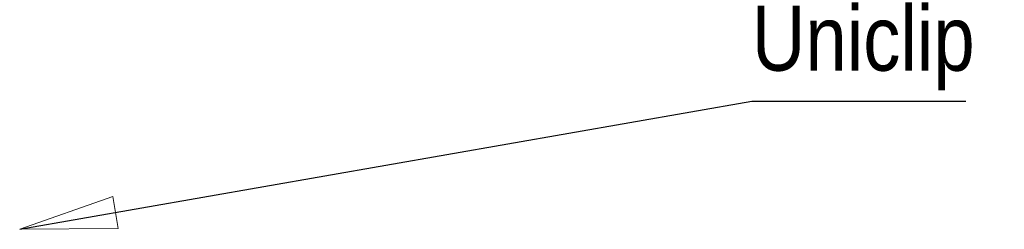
# Model space of a CAD drawing. Header units: millimetres. Extents: x 15 to 3247, y -45 to 876.
# Tile 10 of 12: x 827 to 918, y 648 to 667. Entities that reach past the tile are written whole.
import ezdxf

# ---------------------------------------------------------------- set-up
doc = ezdxf.new("R2010")
doc.units = ezdxf.units.MM
doc.header["$LTSCALE"] = 3
doc.layers.get('0').update_dxf_attribs({"lineweight": 18, "true_color": 0x2a2a2a})
doc.layers.add('Symbol (ISO)', color=7, linetype='Continuous', lineweight=25)
doc.styles.add('_Text_Narrow_Small', font='ARIALN.TTF')
doc.dimstyles.new('_Dim-20$7', dxfattribs={"dimscale": 3, "dimtxt": 2, "dimasz": 3, "dimexe": 0.5, "dimexo": 1, "dimgap": 0.5, "dimtad": 1, "dimdec": 1, "dimrnd": 1e-08, "dimdsep": 46, "dimtxsty": '_Text_Narrow_Small', "dimblk": 'OBLIQUE', "dimcen": 0.09, "dimclrd": 256, "dimclre": 256, "dimclrt": 256, "dimadec": 1, "dimazin": 0, "dimtfac": 10, "dimtdec": 0, "dimtmove": 0, "dimatfit": 3, "dimldrblk": 'Filled-1', "dimfxl": 1, "dimtolj": 1, "dimlwd": -1, "dimlwe": 0, "dimarcsym": 0})

# ---------------------------------------------------------------- blocks, each defined once
blk = doc.blocks.new('_Oblique')
at = {"color": 0, "linetype": 'ByBlock', "lineweight": -2}
blk.add_line((-0.5, -0.5), (0.5, 0.5), dxfattribs=at)
blk = doc.blocks.new('Filled-1')
at = {"color": 0}
for p, q in [((0, 0), (-1, 0.167)), ((-1, 0.167), (-1, -0.167)), ((-1, 0), (0, 0)), ((-1, -0.167), (0, 0))]:
    blk.add_line(p, q, dxfattribs=at)
at = {"color": 0, "flags": 128}
blk.add_lwpolyline([(-1, -0.167), (0, 0), (-1, 0.167), (-1, -0.167)], dxfattribs=at)
at = {"color": 0}
blk.add_solid([(-1, -0.167), (0, 0), (-1, 0.167), (-1, -0.167)], dxfattribs=at)

msp = doc.modelspace()

# ---------------------------------------------------------------- texts
at = {"layer": 'Symbol (ISO)', "insert": (905.124, 660.984), "char_height": 6, "width": 20.61776, "attachment_point": 8, "style": '_Text_Narrow_Small'}
msp.add_mtext('\\fArial Narrow|b0|i0;Uniclip', dxfattribs=at)

# ---------------------------------------------------------------- leaders
at = {"layer": 'Symbol (ISO)', "annotation_type": 0, "has_hookline": 1, "hookline_direction": 0, "text_width": 19.813}
msp.add_leader([(827.073, 648.154), (894.815, 659.984)], dimstyle='_Dim-20$7', override={"dimgap": 0, "dimtad": 1}, dxfattribs=at)

doc.saveas('drawing.dxf')
